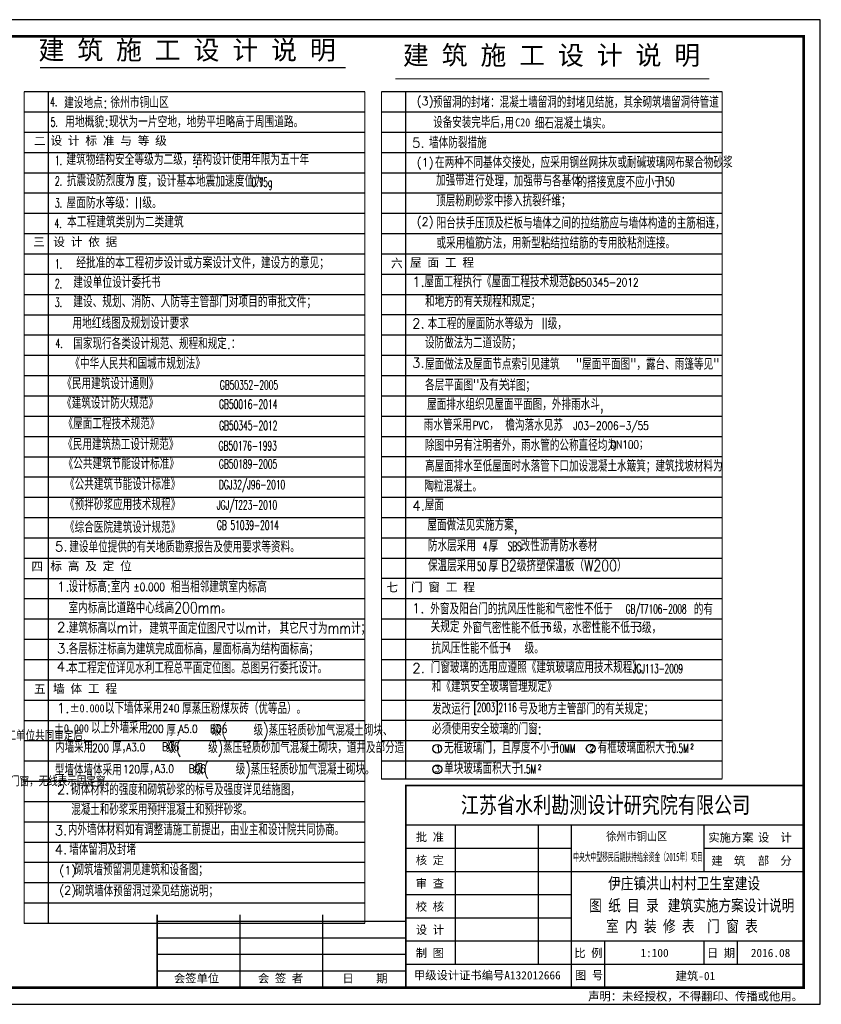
# Model space of a CAD drawing. Extents: x 199962 to 436984, y -16681 to 190402.
# Tile 7 of 36: x 255735 to 279914, y 160702 to 190402. Entities that reach past the tile are written whole.
import ezdxf
from ezdxf.enums import TextEntityAlignment as Align

# ---------------------------------------------------------------- set-up
doc = ezdxf.new("R2010")
doc.units = 0
doc.header["$LTSCALE"] = 1000
doc.header["$MEASUREMENT"] = 0
for name, color, linetype in [('B', 2, 'Continuous'), ('PUB_TEXT', 7, 'Continuous'), ('TEXT', 6, 'Continuous'), ('TL', 7, 'Continuous'), ('图框', 7, 'Continuous'), ('图框中文', 7, 'Continuous'), ('门窗表', 2, 'Continuous')]:
    doc.layers.add(name, color=color, linetype=linetype)
doc.styles.add('-宋体', font='SimSun.ttf', dxfattribs={"width": 0.8})
doc.styles.add('-黑体', font='SIMHEI.TTF', dxfattribs={"width": 0.8})
doc.styles.add('1', font='TXT1', dxfattribs={"bigfont": 'HZTXT'})
doc.styles.add('_HZTXT', font='txt.shx', dxfattribs={"width": 0.8, "bigfont": 'hztxt.shx'})
doc.styles.add('_SIMPLEX', font='SIMPLEX.shx', dxfattribs={"width": 0.8, "bigfont": 'hztxt.shx'})
doc.styles.add('_TCH_AXIS', font='COMPLEX', dxfattribs={"bigfont": 'GBCBIG'})
doc.styles.add('_TXT', font='SIMPLEX.shx', dxfattribs={"width": 0.6})
doc.styles.add('hh', font='txt.shx', dxfattribs={"bigfont": 'hztxt.shx'})
doc.styles.add('HZ', font='SimSun.ttf')
doc.styles.add('ST', font='SimSun.ttf', dxfattribs={"height": 7})

msp = doc.modelspace()

# ---------------------------------------------------------------- linework, layer by layer
for centre in [(268327.3, 168408.8, 46114.5), (272960.7, 168415.3, 46114.5), (268329.6, 167792.1, 46114.5)]:
    msp.add_circle(centre, 134.1)
at = {"layer": 'TEXT'}
for points, const_width, elevation in [([(256345.6, 188956.6), (265565.8, 188956.6)], 36.7, 17318.5), ([(267066.6, 188614.9), (276531.9, 188614.9)], 33.4, 12082.8)]:
    msp.add_lwpolyline(points, dxfattribs=dict(at, const_width=const_width, elevation=elevation))
at = {"layer": '图框'}
for p, q in [((279383.7, 166101.8), (267383.7, 166101.8)), ((268883.7, 161901.8), (268883.7, 166101.8)), ((271383.7, 161901.8), (271383.7, 166101.8)), ((272383.7, 161201.8), (272383.7, 166101.8)), ((276383.7, 164701.8), (276383.7, 166101.8)), ((272383.7, 165401.8), (267383.7, 165401.8)), ((279383.7, 165401.8), (276383.7, 165401.8)), ((279383.7, 164701.8), (267383.7, 164701.8)), ((272383.7, 164001.8), (267383.7, 164001.8)), ((262383.7, 161201.8), (262383.7, 163401.8)), ((264883.7, 161201.8), (264883.7, 163401.8)), ((267383.7, 163201.8), (259883.7, 163201.8)), ((272383.7, 163301.8), (267383.7, 163301.8)), ((267383.7, 162701.8), (259883.7, 162701.8)), ((279383.7, 162601.8), (267383.7, 162601.8)), ((273383.7, 161201.8), (273383.7, 162601.8)), ((276383.7, 161901.8), (276383.7, 162601.8)), ((276383.7, 161901.8), (276383.7, 162601.8)), ((277383.7, 161901.8), (277383.7, 162601.8)), ((267383.7, 162201.8), (259883.7, 162201.8)), ((279383.7, 161901.8), (267383.7, 161901.8)), ((267383.7, 161701.8), (259883.7, 161701.8))]:
    msp.add_line(p, q, dxfattribs=at)
at = {"layer": '图框', "color": 4}
msp.add_lwpolyline([(279883.7, 190401.8), (237883.7, 190401.8), (237883.7, 160701.8), (279883.7, 160701.8)], close=True, dxfattribs=at)
at = {"layer": '图框', "color": 4, "const_width": 80}
msp.add_lwpolyline([(240383.7, 161201.8), (279383.7, 161201.8), (279383.7, 189901.8), (240383.7, 189901.8)], close=True, dxfattribs=at)
at = {"layer": '图框', "const_width": 45}
for points in [[(267383.7, 161201.8), (267383.7, 167301.8), (279383.7, 167301.8)], [(259883.7, 161201.8), (259883.7, 163401.8)]]:
    msp.add_lwpolyline(points, dxfattribs=at)
at = {"layer": '门窗表', "color": 252}
for p, q in [((255870.1, 188234.7, 12519.1), (266145.3, 188234.7, 12519.1)), ((255870.1, 188234.7, 12519.1), (266145.3, 188234.7, 12519.1)), ((255870.1, 188234.7, 12519.1), (266145.3, 188234.7, 12519.1)), ((256607.7, 163148.8, 53594), (256607.7, 188234.7, 39795.8)), ((266649.4, 188234.7, 12519.1), (276924.6, 188234.7, 12519.1)), ((267387, 167507.7, 15199.2), (267387, 188234.7, 7719.8)), ((255870.1, 187622.3, 17318.5), (266145.3, 187622.3, 17318.5)), ((266649.4, 187622.9, 7719.8), (276924.6, 187622.9, 7719.8)), ((255870.1, 187010.3, 17318.5), (266145.3, 187010.3, 17318.5)), ((266649.4, 187011, 7719.8), (276924.6, 187011, 7719.8)), ((255870.1, 186398.5, 17318.5), (266145.3, 186398.5, 17318.5)), ((266649.4, 186399.2, 7719.8), (276924.6, 186399.2, 7719.8)), ((255870.1, 185786.6, 17318.5), (266145.3, 185786.6, 17318.5)), ((266649.4, 185787.4, 7719.8), (276924.6, 185787.4, 7719.8)), ((255870.1, 185174.8, 17318.5), (266145.3, 185174.8, 17318.5)), ((266649.4, 185175.6, 7719.8), (276924.6, 185175.6, 7719.8)), ((255870.1, 184563, 17318.5), (266145.3, 184563, 17318.5)), ((266649.4, 184563.8, 7719.8), (276924.6, 184563.8, 7719.8)), ((255870.1, 183951, 17318.5), (266145.3, 183951, 17318.5)), ((266649.4, 183952, 7719.8), (276924.6, 183952, 7719.8)), ((255870.1, 183339.2, 17318.5), (266145.3, 183339.2, 17318.5)), ((266649.4, 183340.1, 7719.8), (276924.6, 183340.1, 7719.8)), ((255870.1, 182727.4, 17318.5), (266145.3, 182727.4, 17318.5)), ((266649.4, 182728.3, 7719.8), (276924.6, 182728.3, 7719.8)), ((255870.1, 182115.6, 17318.5), (266145.3, 182115.6, 17318.5)), ((266649.4, 182116.5, 7719.8), (276924.6, 182116.5, 7719.8)), ((255870.1, 181503.7, 17318.5), (266145.3, 181503.7, 17318.5)), ((266649.4, 181504.7, 7719.8), (276924.6, 181504.7, 7719.8)), ((255870.1, 180891.9, 17318.5), (266145.3, 180891.9, 17318.5)), ((266649.4, 180892.9, 7719.8), (276924.6, 180892.9, 7719.8)), ((255870.1, 180280.1, 17318.5), (266145.3, 180280.1, 17318.5)), ((266649.4, 180281.1, 7719.8), (276924.6, 180281.1, 7719.8)), ((255870.1, 179668.3, 17318.5), (266145.3, 179668.3, 17318.5)), ((266649.4, 179669.2, 7719.8), (276924.6, 179669.2, 7719.8)), ((255870.1, 179056.5, 17318.5), (266145.3, 179056.5, 17318.5)), ((266649.4, 179057.4, 7719.8), (276924.6, 179057.4, 7719.8)), ((255870.1, 178444.6, 17318.5), (266145.3, 178444.6, 17318.5)), ((266649.4, 178445.6, 7719.8), (276924.6, 178445.6, 7719.8)), ((255870.1, 177832.8, 17318.5), (266145.3, 177832.8, 17318.5)), ((266649.4, 177833.8, 7719.8), (276924.6, 177833.8, 7719.8)), ((255870.1, 177220.8, 17318.5), (266145.3, 177220.8, 17318.5)), ((266649.4, 177222, 7719.8), (276924.6, 177222, 7719.8)), ((255870.1, 176609, 17318.5), (266145.3, 176609, 17318.5)), ((266649.4, 176610.1, 7719.8), (276924.6, 176610.1, 7719.8)), ((255870.1, 175997.2, 17318.5), (266145.3, 175997.2, 17318.5)), ((266649.4, 175998.3, 7719.8), (276924.6, 175998.3, 7719.8)), ((255870.1, 175385.4, 17318.5), (266145.3, 175385.4, 17318.5)), ((266649.4, 175386.5, 7719.8), (276924.6, 175386.5, 7719.8)), ((255870.1, 174773.6, 17318.5), (266145.3, 174773.6, 17318.5)), ((266649.4, 174774.7, 7719.8), (276924.6, 174774.7, 7719.8)), ((255870.1, 174161.5, 17318.5), (266145.3, 174161.5, 17318.5)), ((266649.4, 174162.9, 7719.8), (276924.6, 174162.9, 7719.8)), ((255870.1, 173549.7, 17318.5), (266145.3, 173549.7, 17318.5)), ((266649.4, 173551.1, 7719.8), (276924.6, 173551.1, 7719.8)), ((255870.1, 172937.9, 17318.5), (266145.3, 172937.9, 17318.5)), ((266649.4, 172939.2, 7719.8), (276924.6, 172939.2, 7719.8)), ((255870.1, 172326.1, 22117.8), (266145.3, 172326.1, 22117.8)), ((266649.4, 172327.4, 7719.8), (276924.6, 172327.4, 7719.8)), ((255870.1, 171714.3, 26917.2), (266145.3, 171714.3, 26917.2)), ((266649.4, 171715.6, 7719.8), (276924.6, 171715.6, 7719.8)), ((255870.1, 171102.5, 31716.5), (266145.3, 171102.5, 31716.5)), ((266649.4, 171103.8, 7719.8), (276924.6, 171103.8, 7719.8)), ((255870.1, 170490.6, 31716.5), (266145.3, 170490.6, 31716.5)), ((266649.4, 170492, 7719.8), (276924.6, 170492, 7719.8)), ((255870.1, 169878.8, 31716.5), (266145.3, 169878.8, 31716.5)), ((266649.4, 169880.2, 7719.8), (276924.6, 169880.2, 7719.8)), ((255870.1, 169267, 36515.8), (266145.3, 169267, 36515.8)), ((266649.4, 169268.3, 7719.8), (276924.6, 169268.3, 7719.8)), ((255870.1, 168655.2, 41315.2), (266145.3, 168655.2, 41315.2)), ((266649.4, 168656.5, 7719.8), (276924.6, 168656.5, 7719.8)), ((255870.1, 168043.4, 46114.5), (266145.3, 168043.4, 46114.5)), ((266649.4, 168044.7, 7719.8), (276924.6, 168044.7, 7719.8)), ((255870.1, 167431.6, 50913.9), (266145.3, 167431.6, 50913.9)), ((266649.4, 167507.7, 7719.8), (276924.6, 167507.7, 7719.8)), ((266649.4, 167507.7, 15199.2), (276924.6, 167507.7, 15199.2)), ((266649.4, 167507.7, 15199.2), (276924.6, 167507.7, 15199.2)), ((266649.4, 167507.7, 15199.2), (276924.6, 167507.7, 15199.2)), ((266649.4, 167507.7, 15199.2), (276924.6, 167507.7, 15199.2)), ((266649.4, 167507.7, 7719.8), (276924.6, 167507.7, 7719.8)), ((255870.1, 166819.7, 55713.2), (266145.3, 166819.7, 55713.2)), ((255870.1, 166207.9, 60512.6), (266145.3, 166207.9, 60512.6)), ((255870.1, 165596.1, 60512.6), (266145.3, 165596.1, 60512.6)), ((255870.1, 164984.3, 60512.6), (266145.3, 164984.3, 60512.6)), ((255870.1, 164372.5, 60512.6), (266145.3, 164372.5, 60512.6)), ((255870.1, 163760.7, 60512.6), (266145.3, 163760.7, 60512.6)), ((255870.1, 163148.8, 50913.9), (266145.3, 163148.8, 50913.9)), ((255870.1, 163148.8, 50913.9), (266145.3, 163148.8, 50913.9))]:
    msp.add_line(p, q, dxfattribs=at)
at = {"layer": '门窗表', "color": 252, "const_width": 30.6}
for points, elevation in [([(266145.3, 163148.8), (255870.1, 163148.8), (255870.1, 188234.7)], 58393.3), ([(266145.3, 188234.7), (255870.1, 188234.7)], 12519.1), ([(266145.3, 163148.8), (266145.3, 188234.7)], 58393.3), ([(266145.3, 163148.8), (266145.3, 188234.7)], 46114.5), ([(266649.4, 188234.7), (276924.6, 188234.7)], 17318.5), ([(266649.4, 188234.7), (276924.6, 188234.7)], 17318.5), ([(276924.6, 167507.7), (266649.4, 167507.7), (266649.4, 188234.7)], 12519.1), ([(276924.6, 167507.7), (276924.6, 188234.7)], 17318.5)]:
    msp.add_lwpolyline(points, dxfattribs=dict(at, elevation=elevation))

# ---------------------------------------------------------------- texts
at = {"style": '1'}
for s, height, p in [('(3)', 250.28, (267707, 187822, -33321.2)), ('5.', 295.56, (267571.3, 186543.5, 17592.7)), ('(1)', 250.28, (267707.1, 185971.2, 17592.7)), ('(2)', 250.28, (267707.1, 184185.5, 41589.4)), ('1.', 295.56, (267571.3, 182346, 41315.2)), ('2.', 295.56, (267571.3, 181090.6, 41315.2)), ('3.', 295.56, (267571.3, 179905.8, 46114.5)), ('4.', 295.56, (267577.2, 175591.9, 46114.5)), ('5.', 295.56, (256797.8, 174361.6, -43194.1)), ('1.', 295.56, (256859.8, 173150.6, -43537.3)), ('1.', 295.56, (267565.4, 172501.1, 12519.1)), ('2.', 295.56, (256859.8, 171929.2, -33938.6)), ('3.', 295.56, (256859.8, 171285.2, -19540.6)), ('4.', 295.56, (256848.1, 170741.6, -38394.8)), ('2.', 295.56, (267577.2, 170695, 22117.8)), ('1.', 295.56, (256857.9, 169488.2, -43194.1)), ('1', 175.9, (268282.4, 168322.4, 46114.5)), ('2', 175.9, (272915.7, 168328.9, 46114.5)), ('3', 175.9, (268262, 167705.7, 46114.5)), ('2.', 295.56, (256857.9, 167040.5, 822.7)), ('3.', 295.56, (256792, 165796.3, 274.2)), ('4.', 295.56, (256792, 165223.2, 274.2)), ('(1)', 250.28, (256927.8, 164617.9, 274.2)), ('(2)', 250.28, (256927.8, 164016.5, 274.2))]:
    msp.add_text(s, height=height, dxfattribs=at).set_placement(p)
for s, height, style, width, p in [('C20', 246.3, 'HZ', 0.9, (270681.9, 187180.1, 17592.7)), ('GB50345-2012', 246.299, '_HZTXT', 0.8, (272307.3, 182356.9, 41315.2)), ('PVC，', 246.3, '_HZTXT', 0.8, (269396.2, 178043.2, 55541.6)), ('J03-2006-3/55', 246.299, '_HZTXT', 0.8, (272430.6, 178031.1, 55541.6)), ('DN100；', 246.3, '_HZTXT', 0.8, (273547.2, 177462.2, 55541.6)), ('±0.000', 246.3, '_HZTXT', 0.8, (259168.1, 173168.3, -43537.3)), ('240', 246.3, '_HZTXT', 0.8, (260047.7, 169510.3, -43414.1)), ('200', 246.3, '_HZTXT', 0.8, (259571, 168888.2, -43414.1)), ('A5.0', 246.3, '_HZTXT', 0.8, (260529.3, 168888.2, -43414.1)), ('B06', 246.3, '_HZTXT', 0.8, (261479, 168888.2, -43414.1)), ('200', 246.3, '_HZTXT', 0.8, (257920.4, 168312.1, -46213.3)), ('A3.0', 246.3, '_HZTXT', 0.8, (258947, 168333.5, -43414.1)), ('B06', 246.3, '_HZTXT', 0.8, (260032, 168350, -43414.1)), ('120', 246.3, '_HZTXT', 0.8, (258853, 167671.6, -5019.3)), ('A3.0', 246.3, '_HZTXT', 0.8, (259812, 167685, -43414.1)), ('B06', 246.3, '_HZTXT', 0.8, (260832, 167685.5, -43414.1))]:
    msp.add_text(s, height=height, dxfattribs=dict(style=style, width=width)).set_placement(p)
at = {"color": 7, "linetype": 'Continuous', "style": '-黑体'}
for s, height, p in [('二', 257.4, (256163.5, 186617, -43194.1)), ('设 计 标 准 与 等 级', 257.429, (256664.7, 186624.8, -43194.1)), ('设 计 依 据', 257.43, (256748.7, 183570.7, -47993.5)), ('三 ', 257.43, (256143.2, 183570.7, -47993.5)), ('屋 面 工 程', 257.43, (267508.1, 182947.9, 41315.2)), ('标 高 及 定 位', 257.43, (256659.1, 173790.5, -62391.5)), ('门 窗 工 程', 257.43, (267537.6, 173156.5, 26917.2)), ('墙 体 工 程', 257.43, (256740.4, 170094.6, -43194.1))]:
    msp.add_text(s, height=height, dxfattribs=at).set_placement(p)
for s, p in [('六', (267111.5, 183064.2, 41315.2)), ('四', (256262.4, 173907, -62391.5)), ('七', (266972.4, 173289.4, 26917.2)), ('五', (256343.8, 170210.9, -43194.1))]:
    msp.add_text(s, height=257.4, dxfattribs=at).set_placement(p, align=Align.MIDDLE)
at = {"layer": 'B', "style": 'hh', "width": 0.8}
for s, p in [('门窗立面分隔仅供参考,具体制造安装厂家按设计立面图式样绘制详细的施工安装图，经设计及施工单位共同审定后,', (243143.6, 168659.8, -480.8)), ('门窗开启线表示方法：实线表示外开，虚线表示内开，实线加虚线表示双向开启，箭头表示推拉门窗，无线表示固定窗。', (243340.4, 167282, -19859.5))]:
    msp.add_text(s, height=266.79, dxfattribs=at).set_placement(p)
at = {"layer": 'PUB_TEXT', "style": '_SIMPLEX', "width": 0.6}
for s, height, p in [('4     SBS', 268.45, (269704.4, 174385.1, 23583.4)), ('50', 268.45, (269533.8, 173781, 23583.4)), ('GB/T7106-2008', 268.454, (274013.2, 172491.2, 12519.1)), ('JGJ113-2009', 268.454, (274228.8, 170692, 22117.8)), ('[2003]2116', 268.45, (269429, 169524.2, 26917.2)), ('10MM', 268.45, (271885.6, 168284.2, 46114.5)), ('0.5M', 268.45, (275400.2, 168290.8, 46114.5)), ('1.5M', 268.45, (270800.8, 167667.5, 46114.5))]:
    msp.add_text(s, height=height, dxfattribs=at).set_placement(p)
for p in [(275967.8, 168559.2, 46114.5), (271368.4, 167936, 46114.5)]:
    msp.add_text('2', height=161.1, dxfattribs=at).set_placement(p, align=Align.TOP_LEFT)
at = {"layer": 'TEXT'}
for s, height, style, width, p in [('4.', 275.66, '_SIMPLEX', 0.6, (256657.4, 187785.4, 17318.5)), ('预留洞的封堵：混凝土墙留洞的封堵见结施，其余砌筑墙留洞待管道', 342.082, '_HZTXT', 0.8, (268200.5, 187745.5, -33321.2)), ('5.', 275.66, '_SIMPLEX', 0.6, (256670.3, 187174.6, 17318.5)), ('设备安装完毕后，', 342.08, '_HZTXT', 0.8, (268207.8, 187137.2, 17592.7)), ('用', 342.1, '_HZTXT', 0.8, (270360, 187116.6, 17592.7)), ('细石混凝土填实。', 342.08, '_HZTXT', 0.8, (271275.4, 187109.9, 17592.7)), ('1.', 275.66, '_SIMPLEX', 0.6, (256798.4, 186017.4, -43194.1)), ('.', 344.8, 'HZ', 0.9, (260962, 185929.3, -43194.1)), ('2.', 275.66, '_SIMPLEX', 0.6, (256798.4, 185395.7, -43194.1)), ('7', 275.7, '_SIMPLEX', 0.6, (259040.9, 185381.2, -43194.1)), ('0.15g', 275.66, '_SIMPLEX', 0.6, (262724.6, 185362.3, -43194.1)), ('3.', 275.66, '_SIMPLEX', 0.6, (256798.4, 184732.5, -47993.5)), ('4.', 275.66, '_SIMPLEX', 0.6, (256787.6, 184118.4, -47993.5)), ('1.', 275.66, '_SIMPLEX', 0.6, (256797.8, 182898.2, -47993.5)), ('2.', 275.66, '_SIMPLEX', 0.6, (256797.8, 182304, -47993.5)), ('3.', 275.66, '_SIMPLEX', 0.6, (256797.8, 181738.8, -47993.5)), ('4.', 275.66, '_SIMPLEX', 0.6, (256818.4, 180501.3, -43194.1)), ('GB50352-2005', 275.656, '_SIMPLEX', 0.6, (261771.5, 179246.3, -30167.4)), ('GB50016-2014', 275.656, '_SIMPLEX', 0.6, (261748.5, 178665.8, -43194.1)), ('GB50345-2012', 275.656, '_SIMPLEX', 0.6, (261750.1, 178022.7, -43194.1)), ('GB50176-1993', 275.656, '_SIMPLEX', 0.6, (261733.3, 177410.9, -43194.1)), ('GB50189-2005', 275.656, '_SIMPLEX', 0.6, (261744.6, 176862.3, -43194.1)), ('DGJ32/J96-2010', 275.656, '_SIMPLEX', 0.6, (261744.9, 176239.8, -43194.1)), ('JGJ/T223-2010', 275.656, '_SIMPLEX', 0.6, (261681.9, 175628, -43194.1)), ('GB 51039-2014', 275.656, '_SIMPLEX', 0.6, (261681.9, 175016.2, -43194.1)), ('外窗气密性能不低于', 344.82, '_HZTXT', 0.8, (269106.1, 171887.4, 12519.1)), ('级，水密性能不低于', 344.82, '_HZTXT', 0.8, (271823.4, 171896.9, 12519.1)), ('级，', 344.82, '_HZTXT', 0.8, (274504.4, 171893.6, 12519.1)), ('6', 275.9, '_TXT', 0.6, (271628.3, 171944.4, 12519.1)), ('3', 275.9, '_TXT', 0.6, (274353, 171941, 12519.1)), ('抗风压性能不低于  级。', 344.815, '_HZTXT', 0.8, (268155.9, 171275.8, 17318.5)), ('4', 275.9, '_TXT', 0.6, (270411.7, 171332.8, 17318.5)), ('门窗玻璃的选用应遵照《建筑玻璃应用技术规程》', 344.815, '_HZTXT', 0.8, (268132.9, 170693.8, 22117.8)), ('和《建筑安全玻璃管理规定》', 344.815, '_HZTXT', 0.8, (268165.8, 170121.4, 22117.8)), ('±0.000', 246.3, 'HZ', 0.9, (257239.6, 169508.9, -38051.6)), ('以下墙体采用', 342.08, '_HZTXT', 0.8, (258307.2, 169469.7, -43561.8)), ('厚蒸压粉煤灰砖（优等品）。', 342.082, '_HZTXT', 0.8, (260637.2, 169457.6, -43414.1)), ('发改运行', 344.82, '_HZTXT', 0.8, (268173.7, 169444, 26917.2)), ('号及地方主管部门的有关规定；', 344.815, '_HZTXT', 0.8, (270790.6, 169444, 26917.2)), ('±0.000', 246.3, 'HZ', 0.9, (256766.1, 168904.3, -38051.6)), ('以上外墙采用', 342.08, '_HZTXT', 0.8, (257885.2, 168872.2, -47993.5)), ('厚，   级(   级)蒸压轻质砂加气混凝土砌块、', 342.082, '_HZTXT', 0.8, (260159.5, 168801.2, -43414.1)), ('必须使用安全玻璃的门窗:', 344.815, '_HZTXT', 0.8, (268173.7, 168842.8, 36515.8)), ('内墙采用', 342.08, '_HZTXT', 0.8, (256803.2, 168288.3, -47993.5)), ('厚，    级(   级)蒸压轻质砂加气混凝土砌块，道井及部分造', 342.082, '_HZTXT', 0.8, (258523, 168279.3, -47993.5)), ('无框玻璃门，且厚度不小于    ', 344.815, '_HZTXT', 0.8, (268534.7, 168264.6, 46114.5)), ('有框玻璃面积大于', 344.82, '_HZTXT', 0.8, (273168, 168271.1, 46114.5)), ('型墙体墙体采用', 342.08, '_HZTXT', 0.8, (256798.5, 167603.9, -19197.4)), ('厚，    级(   级)蒸压轻质砂加气混凝土砌块。', 342.082, '_HZTXT', 0.8, (259355.5, 167626.8, -47993.5)), ('单块玻璃面积大于', 344.82, '_HZTXT', 0.8, (268537, 167647.9, 46114.5)), ('砌体材料的强度和砌筑砂浆的标号及强度详见结施图，', 342.082, '_HZTXT', 0.8, (257289.3, 167008.5, 274.2)), ('混凝土和砂浆采用预拌混凝土和预拌砂浆。', 342.082, '_HZTXT', 0.8, (257289.3, 166407.5, 9872.9)), ('内外墙体材料如有调整请施工前提出，由业主和设计院共同协商。', 342.082, '_HZTXT', 0.8, (257188.9, 165798.7, 274.2)), ('墙体留洞及封堵', 342.08, '_HZTXT', 0.8, (257232.6, 165206.6, 274.2)), ('砌筑墙预留洞见建筑和设备图；', 342.082, '_HZTXT', 0.8, (257386.8, 164595, 274.2)), ('砌筑墙体预留洞过梁见结施说明；', 342.082, '_HZTXT', 0.8, (257407, 163955.4, 274.2))]:
    msp.add_text(s, height=height, dxfattribs=dict(at, style=style, width=width)).set_placement(p)
at = {"layer": 'TEXT', "style": '_TCH_AXIS'}
for s, height, p in [('建设地点:', 344.82, (257072.7, 187728.5, 17318.5)), ('徐州市铜山区', 344.82, (258470.5, 187734.2, 17318.5)), ('用地概貌:现状为一片空地，地势平坦略高于周围道路。', 344.819, (257108.1, 187151.5, 17318.5)), ('建筑物结构安全等级为二级，结构设计使用年限为五十年', 344.819, (257142.5, 186016.6, -43194.1)), ('抗震设防烈度为', 344.82, (257155.4, 185381.2, -43194.1)), ('度，设计基本地震加速度值为', 344.819, (259290.7, 185362.3, -43194.1)), ('屋面防水等级：II级。', 344.819, (257146.5, 184708.5, -47993.5)), ('本工程建筑类别为二类建筑', 344.819, (257163.3, 184132.4, -47993.5)), (' 经批准的本工程初步设计或方案设计文件，建设方的意见；', 344.819, (257205.9, 182899.7, -47993.5)), ('建设单位设计委托书', 344.82, (257350.4, 182309.7, -47993.5)), ('建设、规划、消防、人防等主管部门对项目的审批文件；', 344.819, (257349.5, 181723.4, -47993.5)), ('用地红线图及规划设计要求', 344.819, (257324.4, 181078.6, -43194.1))]:
    msp.add_text(s, height=height, dxfattribs=at).set_placement(p)
at = {"layer": 'TL'}
for s, height, style, width, p in [('墙体防裂措施', 344.82, '_HZTXT', 0.8, (268082.8, 186524.1, 17592.7)), ('在两种不同基体交接处，应采用钢丝网抹灰或耐碱玻璃网布聚合物砂浆', 344.815, '_HZTXT', 0.8, (268261.6, 185928.7, 17592.7)), ('加强带进', 344.81, '_HZTXT', 0.8, (268293, 185391.2, 17592.7)), ('行处理，加强带与各基体', 344.815, '_HZTXT', 0.8, (269477.3, 185370.1, 17592.7)), ('的搭接宽度不应小于', 344.81, '_HZTXT', 0.8, (272559.1, 185337.2, 17592.7)), ('150', 275.85, '_TXT', 0.6, (275062, 185375.5, 17592.7)), ('顶层粉刷砂浆中掺入抗裂纤维；', 344.815, '_HZTXT', 0.8, (268296, 184769, 17592.7)), ('阳台扶手压顶及栏板与墙体之间的拉结筋应与墙体构造的主筋相连，', 344.815, '_HZTXT', 0.8, (268310.4, 184098.6, 41589.4)), ('或采用植筋', 344.81, '_HZTXT', 0.8, (268307.4, 183495.1, 41589.4)), ('方法，用新型粘结拉结筋的专用胶粘剂连接。', 344.815, '_HZTXT', 0.8, (269711.8, 183497.9, 41589.4)), ('屋面工程执行《屋面工程技术规范》', 344.815, '_HZTXT', 0.8, (267941.6, 182329.5, 41315.2)), ('和地方的有关规程和规定；', 344.815, '_HZTXT', 0.8, (267963.1, 181734, 41315.2)), (' 本工程的屋面防水等级为 II级，', 344.815, '_HZTXT', 0.8, (267794.9, 181066.4, 41315.2)), ('设防做法为二道设防；', 344.81, '_HZTXT', 0.8, (267960.3, 180486.3, 41315.2)), (' 国家现行各类设计规范、规程和规定.：', 344.819, '_SIMPLEX', 0.8, (257162.8, 180463.1, -43194.1)), ('《中华人民共和国城市规划法》', 344.819, '_SIMPLEX', 0.8, (257264.4, 179862.2, -43194.1)), ('屋面做法及屋面节点索引见建筑  "屋面平面图"，露台、雨篷等见"', 344.815, '_HZTXT', 0.8, (267963.6, 179842.7, 46114.5)), ('《民用建筑设计通则》', 344.82, '_SIMPLEX', 0.8, (257020.9, 179254.8, -30167.4)), ('各层平面图"及有关', 344.81, '_HZTXT', 0.8, (267962.7, 179216.1, 46114.5)), ('详图；', 344.81, '_HZTXT', 0.8, (270412, 179201.8, 46114.5)), ('《建筑设计防火规范》', 344.82, '_SIMPLEX', 0.8, (257015.7, 178668, -43194.1)), (' 屋面排水组织见屋面平面图，外排雨水斗,', 344.815, '_HZTXT', 0.8, (267776.2, 178628.3, 55541.6)), ('《屋面工程技术规范》', 344.82, '_SIMPLEX', 0.8, (257055.6, 178048.6, -43194.1)), ('雨水管采用', 344.81, '_HZTXT', 0.8, (267924.9, 178010.5, 55541.6)), ('檐沟落水见苏', 344.81, '_HZTXT', 0.8, (270383.1, 178002.6, 55541.6)), ('《民用建筑热工设计规范》', 344.819, '_SIMPLEX', 0.8, (257046.7, 177420.6, -43194.1)), ('除图中另有注明者外，雨水管的公称直径均为', 344.815, '_HZTXT', 0.8, (267959.5, 177394.3, 55541.6)), ('《公共建筑节能设计标准》', 344.819, '_SIMPLEX', 0.8, (257061.1, 176842, -43194.1)), ('高屋面排水至低屋面时水落管下口加设混凝土水簸箕；建筑找坡材料为', 344.815, '_HZTXT', 0.8, (267959.5, 176769.2, 55541.6)), ('《公共建筑节能设计标准》', 344.819, '_SIMPLEX', 0.8, (257103.2, 176217.9, -43194.1)), ('陶粒混凝土。', 344.81, '_HZTXT', 0.8, (267941, 176160.4, 55541.6)), ('《预拌砂浆应用技术规程》', 344.819, '_SIMPLEX', 0.8, (257103.2, 175606.1, -43194.1)), ('屋面', 344.81, '_HZTXT', 0.8, (267952, 175595.8, 46114.5)), ('《综合医院建筑设计规范》', 344.819, '_SIMPLEX', 0.8, (257103.2, 174922.7, -43194.1)), ('屋面做法见实施方案,', 344.81, '_HZTXT', 0.8, (268031, 174988.1, 55649.5)), ('建设单位提供的有关地质勘察报告及使用要求等资料。', 344.819, '_SIMPLEX', 0.8, (257231.7, 174329.9, -43194.1)), ('防水层采用', 344.81, '_HZTXT', 0.8, (268049.3, 174366.9, 23583.4)), ('厚', 344.8, '_HZTXT', 0.8, (269878.8, 174355.5, 23583.4)), ('改性沥青防水卷材', 344.81, '_HZTXT', 0.8, (270845.7, 174366.9, 23583.4)), ('保温层采用', 344.81, '_HZTXT', 0.8, (268049.3, 173762.8, 23583.4)), ('厚', 344.8, '_HZTXT', 0.8, (269878.8, 173751.5, 23583.4)), ('B2级挤塑保温板（W200）', 344.815, '_HZTXT', 0.8, (270246.1, 173762.8, 23583.4)), ('设计标高:室内', 344.82, '_SIMPLEX', 0.8, (257208.6, 173128.6, -43537.3)), (' 相当相邻建筑室内标高', 344.819, '_SIMPLEX', 0.8, (260104.2, 173123.3, -57592.2)), ('室内标高比道路中心线高200mm。', 344.819, '_SIMPLEX', 0.8, (257208.6, 172491.7, -38738)), ('外窗及阳台门的抗风压性能和气密性不低于', 344.815, '_HZTXT', 0.8, (268121.7, 172460.5, 12519.1)), ('的有', 344.81, '_HZTXT', 0.8, (276068.5, 172449.8, 12519.1)), ('建筑标高以m计，', 344.82, '_SIMPLEX', 0.8, (257213.9, 171887.9, -33938.6)), ('建筑平面定位图尺寸以m计，', 344.819, '_SIMPLEX', 0.8, (259646.9, 171875.9, -33938.6)), ('其它尺寸为mm计；', 344.82, '_SIMPLEX', 0.8, (263572.7, 171877.3, -33938.6)), ('关规定', 344.81, '_HZTXT', 0.8, (268130.4, 171919.2, 12519.1)), ('各层标注标高为建筑完成面标高，屋面标高为结构面标高；', 344.819, '_SIMPLEX', 0.8, (257212.7, 171256.7, -19540.6)), ('本工程定位详见水利工程总平面定位图。总图另行委托设计。', 344.819, '_SIMPLEX', 0.8, (257191.6, 170679.3, -38394.8))]:
    msp.add_text(s, height=height, dxfattribs=dict(at, style=style, width=width)).set_placement(p)
at = {"layer": '图框', "style": 'ST', "width": 0.8}
msp.add_text('江苏省水利勘测设计研究院有限公司', height=500, dxfattribs=at).set_placement((269039.9, 166464.3))
at = {"layer": '图框', "style": 'ST'}
for s, p in [('批 准', (267681.9, 165621.8)), ('实施方案', (276506.9, 165607.1)), ('设  计', (278000, 165607.1)), ('核 定', (267681.9, 164921.8)), ('建  筑', (276600, 164907.1)), ('部  分', (278000, 164907.1)), ('审 查', (267681.9, 164221.8)), ('校 核', (267681.9, 163521.8)), ('设 计', (267681.9, 162821.8)), ('制 图', (267681.9, 162121.8)), ('比 例', (272461.8, 162121.8)), ('日 期', (276461.8, 162121.8)), ('会签单位', (260386.1, 161359)), ('会 签 者', (262921.6, 161359)), ('日    期', (265467.8, 161359)), ('甲级设计证书编号A132012666', (267626, 161452.1)), ('图 号', (272483.7, 161452.1)), ('声明：未经授权，不得翻印、传播或他用。', (272880.7, 160816.4))]:
    msp.add_text(s, height=250, dxfattribs=at).set_placement(p)
for s, width, p in [('徐州市铜山区', 0.9, (274345.7, 165640.9)), ('中央大中型移民后期扶持结余资金（2015年）项目', 0.5, (274384, 165021.8))]:
    msp.add_text(s, height=250, dxfattribs=dict(at, width=width)).set_placement(p, align=Align.CENTER)
at = {"layer": '图框', "style": 'ST', "width": 0.8}
for s, p in [('伊庄镇洪山村村卫生室建设', (275776.7, 164348.4)), ('图 纸 目 录', (273962.5, 163684)), ('建筑实施方案设计说明', (277192, 163684)), ('室 内 装 修 表', (274756.2, 163058.7)), ('门 窗 表', (277237.1, 163058.7))]:
    msp.add_text(s, height=350, dxfattribs=at).set_placement(p, align=Align.MIDDLE_CENTER)
at = {"layer": '图框', "style": 'ST'}
for s, p in [('1:100', (274884, 162251.8)), ('2016.08', (278383.7, 162251.8)), ('建筑-01', (276117, 161556.1))]:
    msp.add_text(s, height=250, dxfattribs=at).set_placement(p, align=Align.MIDDLE_CENTER)
at = {"layer": '图框中文', "style": '-宋体'}
for p in [(256301.7, 189201.1, 12519.1), (267293.6, 189043.9, 7719.8)]:
    msp.add_text('建 筑 施 工 设 计 说 明', height=572.065, dxfattribs=at).set_placement(p)

doc.saveas('drawing.dxf')
